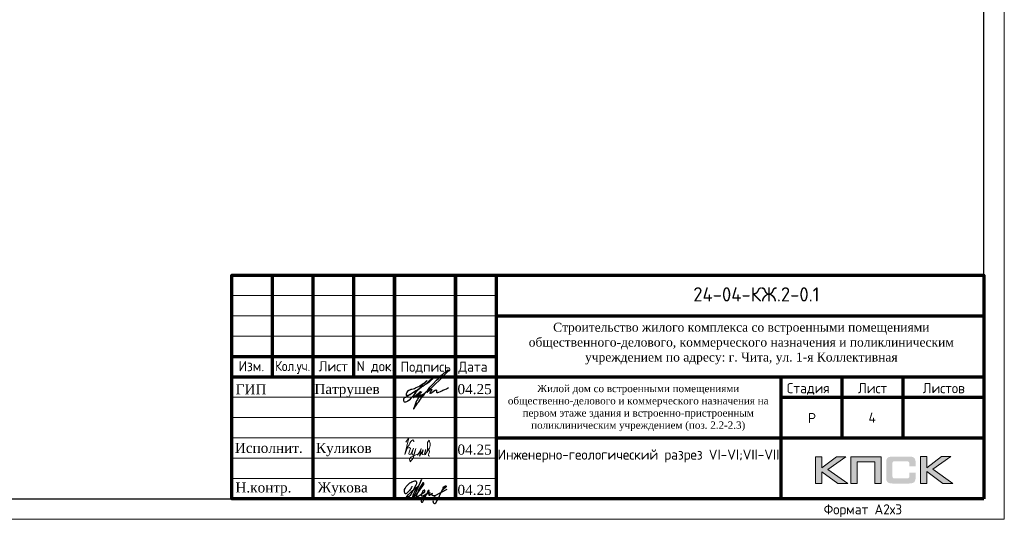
# Model space of a CAD drawing. Header units: millimetres. Extents: x -56135 to 1694203, y -446411 to -23139.
# Tile 67 of 256: x 426598 to 450817, y -157905 to -145619. Entities that reach past the tile are written whole.
import ezdxf
from ezdxf.enums import TextEntityAlignment as Align

# ---------------------------------------------------------------- set-up
doc = ezdxf.new("R2010")
doc.units = ezdxf.units.MM
for name, color, linetype in [('PDF _S_NET_PROFILE_AXIS', 7, 'Continuous'), ('PDF7_Text', 7, 'Continuous'), ('PDF8_Text', 7, 'Continuous'), ('Рамка печать', 7, 'Continuous'), ('ТОЛСТЫЕ_ОСНОВНЫЕ', 6, 'Continuous')]:
    doc.layers.add(name, color=color, linetype=linetype)
for name, color, linetype, lineweight in [('Выноски', 20, 'Continuous', 20), ('Каркасы ригель', 3, 'Continuous', 0), ('Рамка', 7, 'Continuous', 70), ('Текст', 7, 'Continuous', 25), ('ТОНКИЕ', 7, 'Continuous', 9)]:
    doc.layers.add(name, color=color, linetype=linetype, lineweight=lineweight)
doc.styles.add('PDF Times New Roman', font='times.ttf')
doc.styles.add('style1', font='GOST_Common.ttf', dxfattribs={"height": 500})
doc.styles.add('ГОСТ', font='GOST_Common.ttf')

# ---------------------------------------------------------------- blocks, each defined once
blk = doc.blocks.new('*U42')
at = {"layer": 'ТОЛСТЫЕ_ОСНОВНЫЕ', "color": 6}
blk.add_lwpolyline([(20, 5), (1256, 5), (1256, 589), (20, 589)], close=True, dxfattribs=at)
at = {"layer": 'ТОНКИЕ'}
blk.add_lwpolyline([(0, 0), (1261, 0), (1261, 594), (0, 594)], close=True, dxfattribs=at)
at = {"layer": 'Текст', "style": 'style1'}
blk.add_text('Формат А2х3', height=2.5, dxfattribs=at).set_placement((1216.57, 1.2))
blk = doc.blocks.new('11')
at = {"layer": 'Выноски'}
for p, q in [((47885, 66608), (47944, 66700)), ((47944, 66700), (47962, 66737)), ((47962, 66737), (47989, 66781)), ((47989, 66781), (48016, 66806)), ((48016, 66806), (48038, 66823)), ((48038, 66823), (48060, 66786)), ((48060, 66786), (48058, 66769))]:
    blk.add_line(p, q, dxfattribs=at)
blk.add_lwpolyline([(47863, 66761), (47937, 66865), (47843, 66458), (47885, 66564), (47905, 66616), (47954, 66628), (47979, 66606), (47957, 66539), (47937, 66487), (47947, 66458), (47991, 66470), (48051, 66611), (48041, 66569), (48023, 66505), (48023, 66448), (48065, 66448), (48090, 66529), (48110, 66608), (48043, 66369), (47972, 66275), (47954, 66344), (47991, 66389), (48078, 66431), (48142, 66470), (48154, 66441), (48204, 66512), (48246, 66606), (48209, 66455), (48204, 66418), (48295, 66574), (48265, 66463), (48265, 66455), (48312, 66453), (48342, 66529), (48347, 66584), (48337, 66465), (48349, 66453), (48401, 66569), (48443, 66616), (48461, 66678), (48466, 66727), (48436, 66811), (48399, 66754), (48399, 66618), (48389, 66549), (48374, 66507), (48416, 66564), (48441, 66576), (48451, 66524), (48433, 66482), (48419, 66453), (48424, 66428), (48458, 66421)], dxfattribs=at)
blk = doc.blocks.new('яяя')
at = {"lineweight": 30}
for points in [[(345424, 110432), (345425, 110410), (345424, 110397), (345417, 110379), (345406, 110350), (345390, 110319), (345357, 110275), (345310, 110221), (345265, 110176), (345198, 110110), (345161, 110077), (345133, 110066), (345116, 110066), (345102, 110075), (345090, 110091), (345082, 110115), (345074, 110146), (345066, 110182), (345064, 110206), (345067, 110234), (345077, 110278), (345095, 110320), (345114, 110361), (345134, 110395), (345159, 110428), (345195, 110469), (345228, 110506), (345284, 110560), (345331, 110595), (345379, 110625), (345435, 110648), (345486, 110670), (345532, 110686), (345573, 110696), (345605, 110698), (345621, 110695), (345635, 110687), (345648, 110671), (345656, 110649), (345659, 110625), (345659, 110583), (345656, 110553), (345647, 110523), (345635, 110489), (345387, 110033), (345349, 109985), (345311, 109948), (345247, 109889), (345209, 109858), (345192, 109844), (345180, 109837), (345157, 109833), (345150, 109835), (345140, 109842), (345135, 109856), (345138, 109881), (345148, 109892), (345183, 109930), (345267, 110024), (345343, 110105), (345455, 110213), (345617, 110343), (345775, 110456), (345811, 110526), (345838, 110607), (345890, 110740), (345902, 110771), (345698, 110295), (345672, 110226), (345626, 110132), (345572, 110032), (345518, 109953), (345481, 109918), (345497, 110001), (345567, 110147), (345655, 110301), (345760, 110442)], [(345481, 109918), (345476, 109896), (345475, 109874), (345485, 109861), (345506, 109866), (345539, 109891), (345632, 109983), (345968, 110450), (346022, 110527), (346029, 110560), (346027, 110579), (346026, 110590), (346010, 110605), (345993, 110609), (345975, 110601), (345962, 110584), (345954, 110562), (345857, 110421), (345783, 110292), (345741, 110183), (345701, 110079), (345665, 109985), (345660, 109952), (345666, 109929), (345669, 109915), (345682, 109910), (345702, 109914), (345735, 109941), (345846, 110007), (346065, 110160), (346075, 110193), (346070, 110217), (346066, 110236), (346052, 110241), (346030, 110241), (346007, 110228), (345978, 110203), (345960, 110164), (345892, 110010), (345895, 109986), (345904, 109966), (345925, 109964), (345969, 109968), (346045, 110000), (346218, 110114), (346261, 110154), (346280, 110184), (346282, 110210), (346278, 110225), (346263, 110229), (346241, 110222), (346220, 110198), (346162, 110049), (345989, 109904), (345932, 109849), (345906, 109805), (345891, 109739), (345890, 109690), (345899, 109652), (345924, 109647), (345956, 109655), (345980, 109674), (346058, 109838), (346158, 110046), (346261, 110098), (346314, 110120), (346292, 110079), (346269, 110036), (346261, 110008), (346267, 109998), (346293, 109998), (346363, 110039), (346445, 110095), (346421, 110068), (346414, 110040), (346407, 110011), (346416, 109990), (346466, 109972), (346509, 109977), (346574, 109984), (347172, 110293)], [(346586, 109971), (346543, 109917), (346509, 109873), (346489, 109825), (346475, 109767), (346472, 109710), (346478, 109675), (346485, 109641), (346501, 109621), (346517, 109602), (346542, 109589), (346568, 109592), (346605, 109620), (346680, 109731), (346736, 109842), (346865, 110115), (346962, 110290), (346969, 110318), (346979, 110360), (347013, 110403), (347056, 110434), (347091, 110450), (347109, 110450), (347121, 110434), (347115, 110405), (347072, 110355), (347012, 110307), (346924, 110222)]]:
    blk.add_lwpolyline(points, dxfattribs=at)
blk = doc.blocks.new('A$Cd09756da')
at = {"layer": 'Рамка печать', "lineweight": 20}
h = blk.add_hatch(color=0, dxfattribs=at)
h.paths.add_polyline_path([(-3400, 1040), (-3624, 1040), (-3991, 764), (-3991, 1040), (-4146, 1040), (-4146, 378), (-3991, 378), (-3991, 669), (-3594, 378), (-3346, 378), (-3840, 728)])
h.paths.add_polyline_path([(-3122, 915), (-2683, 915), (-2683, 378), (-2529, 378), (-2529, 1040), (-2693, 1040), (-3276, 1040), (-3276, 883), (-3276, 378), (-3122, 378)])
h.paths.add_polyline_path([(-1408, 1043), (-1563, 1043), (-1563, 380), (-1408, 380), (-1408, 672), (-1011, 380), (-763, 380), (-1257, 731), (-817, 1043), (-1041, 1043), (-1408, 767)])
blk.add_hatch(color=204, dxfattribs=at).paths.add_polyline_path([(-1693, 970), (-1695, 977), (-1697, 983), (-1701, 989), (-1704, 996), (-1708, 1000), (-1712, 1005), (-1716, 1010), (-1720, 1014), (-1725, 1017), (-1731, 1021), (-1737, 1025), (-1744, 1028), (-1750, 1030), (-1758, 1033), (-1765, 1035), (-1783, 1038), (-1802, 1041), (-1823, 1043), (-1846, 1043), (-2242, 1043), (-2265, 1043), (-2285, 1041), (-2305, 1038), (-2322, 1035), (-2330, 1032), (-2338, 1030), (-2344, 1028), (-2351, 1024), (-2357, 1021), (-2363, 1017), (-2368, 1014), (-2372, 1010), (-2376, 1005), (-2380, 1000), (-2384, 996), (-2387, 989), (-2390, 983), (-2393, 976), (-2396, 970), (-2398, 962), (-2401, 946), (-2404, 928), (-2406, 908), (-2406, 887), (-2406, 538), (-2406, 516), (-2404, 496), (-2401, 478), (-2398, 461), (-2396, 454), (-2393, 447), (-2390, 440), (-2387, 434), (-2384, 429), (-2380, 423), (-2376, 419), (-2372, 414), (-2368, 410), (-2362, 406), (-2357, 403), (-2351, 399), (-2344, 396), (-2337, 394), (-2330, 391), (-2322, 389), (-2305, 385), (-2285, 383), (-2264, 381), (-2242, 380), (-1846, 380), (-1823, 381), (-1802, 382), (-1783, 385), (-1766, 389), (-1758, 391), (-1750, 393), (-1744, 396), (-1737, 399), (-1731, 402), (-1725, 406), (-1720, 410), (-1716, 414), (-1712, 418), (-1708, 423), (-1704, 428), (-1701, 434), (-1697, 440), (-1695, 446), (-1693, 454), (-1690, 461), (-1686, 478), (-1684, 496), (-1682, 516), (-1682, 538), (-1682, 647), (-1836, 647), (-1836, 558), (-1836, 552), (-1837, 546), (-1838, 540), (-1840, 535), (-1842, 530), (-1844, 526), (-1846, 522), (-1850, 519), (-1853, 515), (-1857, 513), (-1862, 511), (-1867, 508), (-1872, 507), (-1878, 506), (-1884, 506), (-1890, 505), (-2209, 505), (-2214, 506), (-2219, 506), (-2223, 508), (-2227, 511), (-2231, 513), (-2235, 516), (-2238, 519), (-2241, 523), (-2244, 528), (-2246, 532), (-2248, 536), (-2249, 541), (-2251, 551), (-2252, 560), (-2252, 878), (-2252, 884), (-2251, 889), (-2250, 894), (-2248, 899), (-2247, 903), (-2245, 906), (-2242, 910), (-2240, 913), (-2236, 916), (-2233, 919), (-2229, 921), (-2225, 922), (-2220, 923), (-2215, 924), (-2210, 925), (-2204, 925), (-1890, 925), (-1884, 925), (-1878, 924), (-1872, 923), (-1868, 921), (-1863, 919), (-1858, 917), (-1854, 914), (-1851, 911), (-1847, 907), (-1844, 903), (-1842, 899), (-1840, 894), (-1838, 889), (-1837, 884), (-1836, 878), (-1836, 872), (-1836, 799), (-1682, 799), (-1682, 887), (-1682, 908), (-1684, 928), (-1686, 946), (-1690, 962)])
at = {"layer": 'PDF _S_NET_PROFILE_AXIS', "lineweight": 30, "elevation": 0}
blk.add_lwpolyline([(-13735, 2814), (-13718, 2835), (-13697, 2852), (-13684, 2869), (-13650, 2903), (-13642, 2907), (-13638, 2916), (-13629, 2920), (-13621, 2928), (-13600, 2945), (-13583, 2958), (-13570, 2962), (-13562, 2962), (-13562, 2958), (-13566, 2949), (-13578, 2937), (-13667, 2860), (-13684, 2852), (-13701, 2835), (-13752, 2805), (-13773, 2793), (-13799, 2776), (-13803, 2772), (-13807, 2772), (-13799, 2776), (-13786, 2784), (-13782, 2784), (-13777, 2789), (-13782, 2784), (-13786, 2780), (-13794, 2776), (-13811, 2763), (-13828, 2755), (-13845, 2738), (-13887, 2708), (-13926, 2674), (-13968, 2632), (-13981, 2619), (-13985, 2611), (-13993, 2606), (-14002, 2594), (-14019, 2573), (-14031, 2551), (-14040, 2535), (-14061, 2509), (-14086, 2488), (-14141, 2433), (-14175, 2408), (-14192, 2399), (-14205, 2391), (-14230, 2382), (-14256, 2382), (-14264, 2391), (-14268, 2403), (-14273, 2429), (-14273, 2454), (-14268, 2467), (-14260, 2479), (-14247, 2492), (-14222, 2505), (-14213, 2513), (-14197, 2522), (-14175, 2535), (-14163, 2539), (-14150, 2551), (-14133, 2560), (-14116, 2573), (-14074, 2598), (-14027, 2628), (-13985, 2653), (-13947, 2678), (-13930, 2691), (-13917, 2700), (-13904, 2704), (-13896, 2712), (-13896, 2708), (-13904, 2704), (-13909, 2700), (-13921, 2691), (-13938, 2678), (-13976, 2657), (-14061, 2602), (-14103, 2577), (-14137, 2560), (-14150, 2551), (-14163, 2547), (-14171, 2543), (-14180, 2543), (-14192, 2539), (-14201, 2543), (-14205, 2547), (-14205, 2564), (-14201, 2577), (-14201, 2590), (-14197, 2606), (-14184, 2632), (-14167, 2657), (-14158, 2666), (-14154, 2674), (-14141, 2678), (-14108, 2695), (-14095, 2695), (-14086, 2700), (-14074, 2704), (-14010, 2717), (-13985, 2729), (-13964, 2738), (-13926, 2755), (-13904, 2763), (-13883, 2776), (-13866, 2789), (-13854, 2801), (-13820, 2827), (-13794, 2839), (-13782, 2848), (-13765, 2860), (-13731, 2890), (-13714, 2903), (-13705, 2911), (-13701, 2911), (-13710, 2894), (-13735, 2869), (-13748, 2860), (-13782, 2835), (-13794, 2827), (-13807, 2814), (-13832, 2784), (-13845, 2772), (-13849, 2763), (-13866, 2742), (-13879, 2733), (-13892, 2717), (-13896, 2712), (-13896, 2708), (-13900, 2704), (-13909, 2700), (-13921, 2687), (-13943, 2662), (-13955, 2649), (-13968, 2632), (-13976, 2619), (-13985, 2611), (-13989, 2606), (-13985, 2611), (-13981, 2611), (-13985, 2606), (-13993, 2585), (-14002, 2581), (-14006, 2573), (-14010, 2568), (-14036, 2518), (-14036, 2505), (-14040, 2496), (-14036, 2492), (-14031, 2492), (-14019, 2505), (-14006, 2513), (-13951, 2568), (-13917, 2594), (-13904, 2606), (-13892, 2611), (-13887, 2619), (-13875, 2632), (-13871, 2640), (-13862, 2640), (-13862, 2636), (-13879, 2619), (-13896, 2598), (-13921, 2577), (-13934, 2568), (-13947, 2556), (-13951, 2556), (-13959, 2551), (-13964, 2543), (-13964, 2522), (-13959, 2518), (-13951, 2518), (-13938, 2526), (-13921, 2543), (-13913, 2556), (-13904, 2564), (-13879, 2594), (-13862, 2611), (-13854, 2623), (-13841, 2628), (-13837, 2632), (-13832, 2632), (-13845, 2619), (-13854, 2606), (-13866, 2598), (-13887, 2573), (-13904, 2551), (-13913, 2543), (-13917, 2535), (-13921, 2522), (-13921, 2509), (-13917, 2505), (-13904, 2501), (-13900, 2505), (-13892, 2522), (-13879, 2535), (-13858, 2551), (-13849, 2560), (-13837, 2560), (-13832, 2551), (-13832, 2526), (-13828, 2526), (-13820, 2530), (-13807, 2539), (-13782, 2564), (-13773, 2577), (-13769, 2581), (-13769, 2585), (-13773, 2585), (-13777, 2581), (-13786, 2577), (-13811, 2560), (-13841, 2539), (-13879, 2513), (-13887, 2509), (-13900, 2505), (-13909, 2496), (-13926, 2471), (-13934, 2450), (-13955, 2412), (-13972, 2369), (-13993, 2323), (-14010, 2272), (-14019, 2251), (-14031, 2225), (-14031, 2213), (-14027, 2213), (-14023, 2217), (-14019, 2225), (-14010, 2238), (-14006, 2247), (-13998, 2259), (-13972, 2293), (-13955, 2319), (-13934, 2352), (-13904, 2386), (-13875, 2429), (-13816, 2509), (-13782, 2551), (-13752, 2590), (-13727, 2623), (-13701, 2653), (-13684, 2678), (-13663, 2704), (-13629, 2746), (-13595, 2784), (-13553, 2827), (-13464, 2920), (-13418, 2962), (-13380, 3004), (-13341, 3043), (-13308, 3072), (-13278, 3098), (-13253, 3119), (-13231, 3136), (-13214, 3148), (-13202, 3157), (-13193, 3165), (-13185, 3165), (-13185, 3170), (-13176, 3174), (-13176, 3153), (-13185, 3140), (-13193, 3131), (-13197, 3123), (-13295, 3026), (-13320, 2996), (-13354, 2966), (-13540, 2780), (-13617, 2712), (-13672, 2657), (-13680, 2645), (-13689, 2636), (-13697, 2632), (-13701, 2628), (-13701, 2623), (-13697, 2623), (-13689, 2628), (-13676, 2640), (-13646, 2657), (-13633, 2670), (-13621, 2674), (-13612, 2683), (-13595, 2691), (-13583, 2691), (-13583, 2683), (-13591, 2666), (-13600, 2653), (-13617, 2632), (-13621, 2619), (-13625, 2611), (-13629, 2606), (-13629, 2602), (-13621, 2594), (-13617, 2598), (-13612, 2598), (-13604, 2602), (-13591, 2611), (-13540, 2649), (-13502, 2674), (-13477, 2683), (-13473, 2683), (-13468, 2678), (-13468, 2640), (-13464, 2628), (-13460, 2619), (-13451, 2615), (-13443, 2619), (-13435, 2619), (-13409, 2628), (-13367, 2645), (-13337, 2657), (-13308, 2674), (-13265, 2691), (-13223, 2712), (-13168, 2738)], dxfattribs=at)
at = {"layer": 'Рамка', "color": 7}
for p, q in [((-17500, 3000), (-17500, 5500)), ((-15500, 3000), (-15500, 5500)), ((-12000, 4500), (0, 4500)), ((-18500, 3500), (-12000, 3500)), ((-18500, 3000), (0, 3000)), ((-3500, 3000), (-3500, 1500)), ((-2000, 3000), (-2000, 1500)), ((-5000, 2500), (0, 2500)), ((-5000, 2500), (0, 2500)), ((-12000, 1500), (0, 1500))]:
    blk.add_line(p, q, dxfattribs=at)
at = {"layer": 'Рамка'}
for p, q in [((-16500, 0), (-16500, 5500)), ((-14500, 0), (-14500, 5500)), ((-14500, 5500), (-14500, 0)), ((-13000, 5500), (-13000, 0)), ((-13000, 0), (-13000, 5500)), ((-12000, 5500), (-12000, 0)), ((-5000, 3000), (-5000, 0))]:
    blk.add_line(p, q, dxfattribs=at)
at = {"layer": 'Рамка', "color": 7, "lineweight": 15}
for p, q in [((-18500, 5000), (-12000, 5000)), ((-18500, 4500), (-12000, 4500)), ((-18500, 4000), (-12000, 4000)), ((-18500, 2500), (-12000, 2500)), ((-18500, 2000), (-12000, 2000)), ((-18500, 1500), (-12000, 1500)), ((-18500, 1000), (-12000, 1000)), ((-18500, 500), (-12000, 500))]:
    blk.add_line(p, q, dxfattribs=at)
at = {"layer": 'Рамка'}
blk.add_lwpolyline([(0, 0), (-18500, 0), (-18500, 5500), (0, 5500)], close=True, dxfattribs=at)
at = {"layer": 'Рамка печать', "color": 0, "lineweight": 20}
for points in [[(-4146, 378), (-4146, 1040), (-3991, 1040), (-3991, 764), (-3624, 1040), (-3400, 1040), (-3840, 728), (-3346, 378), (-3594, 378), (-3991, 669), (-3991, 378), (-4146, 378)], [(-3122, 378), (-3122, 915), (-2683, 915), (-2683, 378), (-2529, 378), (-2529, 1040), (-2693, 1040), (-3276, 1040), (-3276, 883), (-3276, 378), (-3122, 378)], [(-1563, 380), (-1563, 1043), (-1408, 1043), (-1408, 767), (-1041, 1043), (-817, 1043), (-1257, 731), (-763, 380), (-1011, 380), (-1408, 672), (-1408, 380), (-1563, 380)]]:
    blk.add_lwpolyline(points, close=True, dxfattribs=at)
at = {"color": 2, "lineweight": 60, "xscale": 0.5, "yscale": 0.5, "zscale": 0.5}
blk.add_blockref('яяя', (-186789, -54904), dxfattribs=at)
at = {"layer": 'Выноски', "color": 0}
blk.add_blockref('11', (-62086, -65365), dxfattribs=at)
at = {"layer": 'PDF7_Text', "char_height": 248, "attachment_point": 7, "style": 'PDF Times New Roman'}
for s, insert in [('Патрушев', (-16471, 2500)), ('04.25', (-12950, 2573)), ('04.25', (-12950, 1085)), ('Жукова', (-16392, 79)), ('04.25', (-12950, 93))]:
    blk.add_mtext(s, dxfattribs=dict(at, insert=insert))
at = {"layer": 'PDF7_Text', "insert": (-11946, 1667), "char_height": 180, "width": 6881.02, "attachment_point": 7, "style": 'PDF Times New Roman'}
blk.add_mtext('\\pxqc;Жилой дом со встроенными помещениями общественно-делового и коммерческого назначения на первом этаже здания и встроенно-пристроенным поликлиническим учреждением (поз. 2.2-2.3)', dxfattribs=at)
at = {"layer": 'PDF7_Text', "insert": (-16432, 1050), "char_height": 247.95, "attachment_point": 7, "style": 'PDF Times New Roman'}
blk.add_mtext_dynamic_manual_height_columns('{\\C256;Куликов}', width=2000, gutter_width=1250, heights=[0], dxfattribs=at)
at = {"layer": 'PDF8_Text', "char_height": 248, "attachment_point": 7, "style": 'PDF Times New Roman'}
for s, insert in [('ГИП', (-18407, 2573)), ('Исполнит.', (-18427, 1127)), ('Н.контр.', (-18413, 79))]:
    blk.add_mtext(s, dxfattribs=dict(at, insert=insert))
at = {"layer": 'Текст', "color": 7, "style": 'ГОСТ'}
blk.add_text('24-04-КЖ.2-0.1', height=350, dxfattribs=at).set_placement((-5599, 5031), align=Align.MIDDLE_CENTER)
for s, p in [('Изм.', (-18336, 3141)), ('N док.', (-15435, 3141)), ('Лист', (-16365, 3139)), ('Подпись', (-14351, 3127)), ('Дата', (-12929, 3127)), ('Стадия', (-4850, 2600)), ('Лист', (-3100, 2600)), ('Листов', (-1508, 2600)), ('Р', (-4328, 1863))]:
    blk.add_text(s, height=250, dxfattribs=at).set_placement(p)
at = {"layer": 'Текст', "color": 7, "style": 'ГОСТ', "width": 0.9}
blk.add_text('Кол.уч.', height=250, dxfattribs=at).set_placement((-17435, 3143))
at = {"layer": 'Текст', "color": 7, "insert": (-11741, 4333), "char_height": 220, "attachment_point": 1, "style": 'ГОСТ'}
blk.add_mtext_dynamic_manual_height_columns('\\pxqc;{\\fTimes New Roman|b0|i0|c204|p18;\\C256;Строительство жилого комплекса со встроенными помещениями общественного-делового, коммерческого назначения и поликлиническим учреждением по адресу: г. Чита, ул. 1-я Коллективная}', width=11543.07, gutter_width=12.5, heights=[0], dxfattribs=at)
blk = doc.blocks.new('*T711')
at = {"layer": 'Каркасы ригель', "color": 0, "linetype": 'ByBlock', "lineweight": -2, "transparency": 16777216}
for p, q in [((0, 0), (1500, 0)), ((0, -1000), (1500, -1000))]:
    blk.add_line(p, q, dxfattribs=at)
at = {"layer": 'Каркасы ригель', "color": 0, "linetype": 'ByBlock', "lineweight": 50, "transparency": 16777216}
for p, q in [((0, 0), (0, -1000)), ((1500, 0), (1500, -1000))]:
    blk.add_line(p, q, dxfattribs=at)
at = {"layer": 'Каркасы ригель', "color": 0, "linetype": 'Continuous', "lineweight": 0, "transparency": 16777216, "insert": (750, -500), "char_height": 250, "width": 1000, "attachment_point": 5, "style": 'ГОСТ'}
blk.add_mtext('4', dxfattribs=at)

msp = doc.modelspace()

# ---------------------------------------------------------------- block references
at = {"xscale": 100, "yscale": 100, "zscale": 100}
msp.add_blockref('*U42', (324717.5, -157904.7), dxfattribs=at)
at = {"lineweight": 50, "ltscale": 100}
msp.add_blockref('A$Cd09756da', (450317.5, -157404.7), dxfattribs=at)
msp.add_blockref('*T711', (446817.5, -154904.7))

# ---------------------------------------------------------------- texts
at = {"layer": 'Текст', "color": 7, "insert": (438317.5, -155562.3), "char_height": 250, "attachment_point": 1, "style": 'ГОСТ'}
msp.add_mtext_dynamic_manual_height_columns('\\pxsm1.5,qc;\\PИнженерно-геологический разрез VI-VI;VII-VII', width=7000, gutter_width=12.5, heights=[5947.5], dxfattribs=at)

doc.saveas('drawing.dxf')
